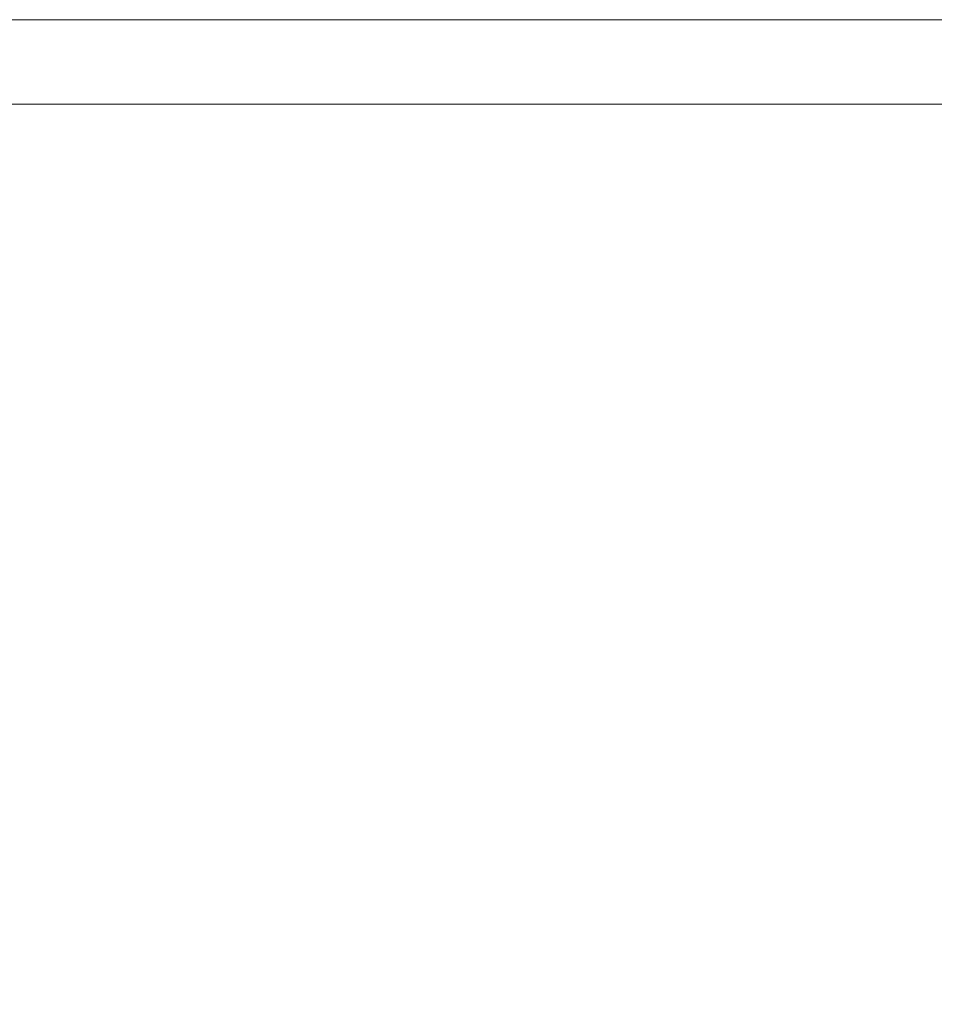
# Model space of a CAD drawing. Extents: x -241 to 956, y -254 to 252.
# Tile 10 of 14: x 111 to 175, y 183 to 252. Entities that reach past the tile are written whole.
import ezdxf
from ezdxf.enums import TextEntityAlignment as Align

# ---------------------------------------------------------------- set-up
doc = ezdxf.new("R2010")
doc.units = 0
doc.header["$MEASUREMENT"] = 0
doc.layers.add('B_ANNO_DIM', color=7, linetype='Continuous', lineweight=18)
doc.layers.add('B_ANNO_TEXT', color=7, linetype='Continuous', lineweight=18)
doc.layers.add('B_ANNO_NOPLOT', color=47, linetype='Continuous', lineweight=18, plot=False)
doc.styles.add('Annotative', font='calibri.ttf', dxfattribs={"height": 0.0625})
doc.dimstyles.new('Annotative', dxfattribs={"dimscale": 0, "dimtxt": 0.0625, "dimasz": 0.0625, "dimexe": 0.03125, "dimexo": 0.03125, "dimgap": 0.03125, "dimtad": 1, "dimdec": 3, "dimzin": 3, "dimdsep": 46, "dimlunit": 4, "dimtxsty": 'Annotative', "dimblk": 'OPEN30', "dimcen": 0.03125, "dimclrd": 256, "dimclre": 256, "dimclrt": 256, "dimaunit": 1, "dimadec": 0, "dimazin": 0, "dimtfac": 0.75, "dimtdec": 3, "dimtofl": 0, "dimtmove": 0, "dimatfit": 3, "dimldrblk": 'OPEN30', "dimfxl": 1, "dimtfill": 1, "dimfrac": 1, "dimtolj": 1, "dimtzin": 0, "dimlwd": -1, "dimlwe": -1, "dimarcsym": 0})

# ---------------------------------------------------------------- blocks, each defined once
blk = doc.blocks.new('*U494')
at = {"layer": 'B_ANNO_NOPLOT', "flags": 128}
blk.add_lwpolyline([(0, 0), (0, 252.0001), (323.9278, 252.0001), (323.9278, 238.8553), (378.0002, 238.8553), (378.0002, 40.4996), (316.5709, 40.4996), (316.5709, 0)], close=True, dxfattribs=at)
at = {"layer": 'B_ANNO_DIM', "style": 'Annotative'}
for tag, p in [('BN10', (256.3849, 212.9797)), ('BN12', (256.3849, 209.5003))]:
    blk.add_attdef(tag, p, '', height=1.5, dxfattribs=at)
at = {"layer": 'B_ANNO_TEXT', "style": 'Annotative'}
blk.add_attdef('BN11', text='', height=1.5, rotation=90, dxfattribs=at).set_placement((252.9908, 189.6537), align=Align.TOP_CENTER)
blk = doc.blocks.new('*U386')
at = {"layer": 'B_ANNO_NOPLOT', "flags": 128}
blk.add_lwpolyline([(0, 0), (0, 252.0001), (323.9278, 252.0001), (323.9278, 238.8553), (378.0002, 238.8553), (378.0002, 40.4996), (316.5709, 40.4996), (316.5709, 0)], close=True, dxfattribs=at)
blk = doc.blocks.new('_Open30')
at = {"color": 0, "linetype": 'ByBlock', "lineweight": -2}
for p, q in [((-1, 0.268), (0, 0)), ((0, 0), (-1, -0.268)), ((0, 0), (-1, 0))]:
    blk.add_line(p, q, dxfattribs=at)
blk = doc.blocks.new('*D104')
at = {"layer": 'B_ANNO_DIM', "transparency": 16777216}
for p, q in [((55.045, 227.338), (55.045, 246.86)), ((177.376, 226.85), (177.376, 246.86)), ((56.545, 246.11), (175.876, 246.11))]:
    blk.add_line(p, q, dxfattribs=at)
at = {"layer": 'Defpoints', "color": 0, "transparency": 16777216}
for p in [(177.376, 246.11), (55.045, 226.588), (177.376, 226.1)]:
    blk.add_point(p, dxfattribs=at)
at = {"layer": 'B_ANNO_DIM', "transparency": 16777216, "xscale": 1.5, "yscale": 1.5, "zscale": 1.5, "rotation": 180}
blk.add_blockref('_Open30', (55.045, 246.11), dxfattribs=at)
at = {"layer": 'B_ANNO_DIM', "transparency": 16777216, "xscale": 1.5, "yscale": 1.5, "zscale": 1.5}
blk.add_blockref('_Open30', (177.376, 246.11), dxfattribs=at)
blk = doc.blocks.new('*U366')
at = {"layer": 'B_ANNO_NOPLOT', "flags": 128}
blk.add_lwpolyline([(0, 0), (0, 252), (323.928, 252), (323.928, 238.855), (378, 238.855), (378, 40.5), (316.571, 40.5), (316.571, 0)], close=True, dxfattribs=at)
blk = doc.blocks.new('INS_G70_BASE')
at = {"layer": 'B_ANNO_TEXT', "style": 'Annotative'}
for tag, p in [('SPA', (116.3273, 245.8699)), ('T#S', (186.4808, 119.9078)), ('TP', (194.5772, 119.8974))]:
    blk.add_attdef(tag, text='', height=1.5, dxfattribs=at).set_placement(p, align=Align.TOP_CENTER)
for tag, p in [('B#', (163.3635, 149.2357)), ('LAP', (195.9004, 149.231)), ('HAU', (332.9685, 47.7258))]:
    blk.add_attdef(tag, p, '', height=1.5, dxfattribs=at)
blk.add_attdef('DECK', text='', height=1.5, rotation=90, dxfattribs=at).set_placement((293.3389, 111.2828), align=Align.TOP_CENTER)
at = {"layer": 'B_ANNO_DIM'}
dim = blk.add_linear_dim(base=(177.3762, 246.1102), p1=(55.0445, 226.5875), p2=(177.3762, 226.0998), text=' ', dimstyle='Annotative', override={"dimtfill": 0}, dxfattribs=at)
dim.commit()
dim.dimension.update_dxf_attribs({"geometry": '*D104', "text_midpoint": (116.2104, 246.1102)})

msp = doc.modelspace()

# ---------------------------------------------------------------- block references
msp.add_blockref('*U494', (0, 0))

# ---------------------------------------------------------------- next in the draw order: block references
msp.add_blockref('*U386', (0, 0))

# ---------------------------------------------------------------- next in the draw order: block references
msp.add_blockref('INS_G70_BASE', (0, 0))

# ---------------------------------------------------------------- next in the draw order: block references
msp.add_blockref('*U366', (0, 0))

doc.saveas('drawing.dxf')
